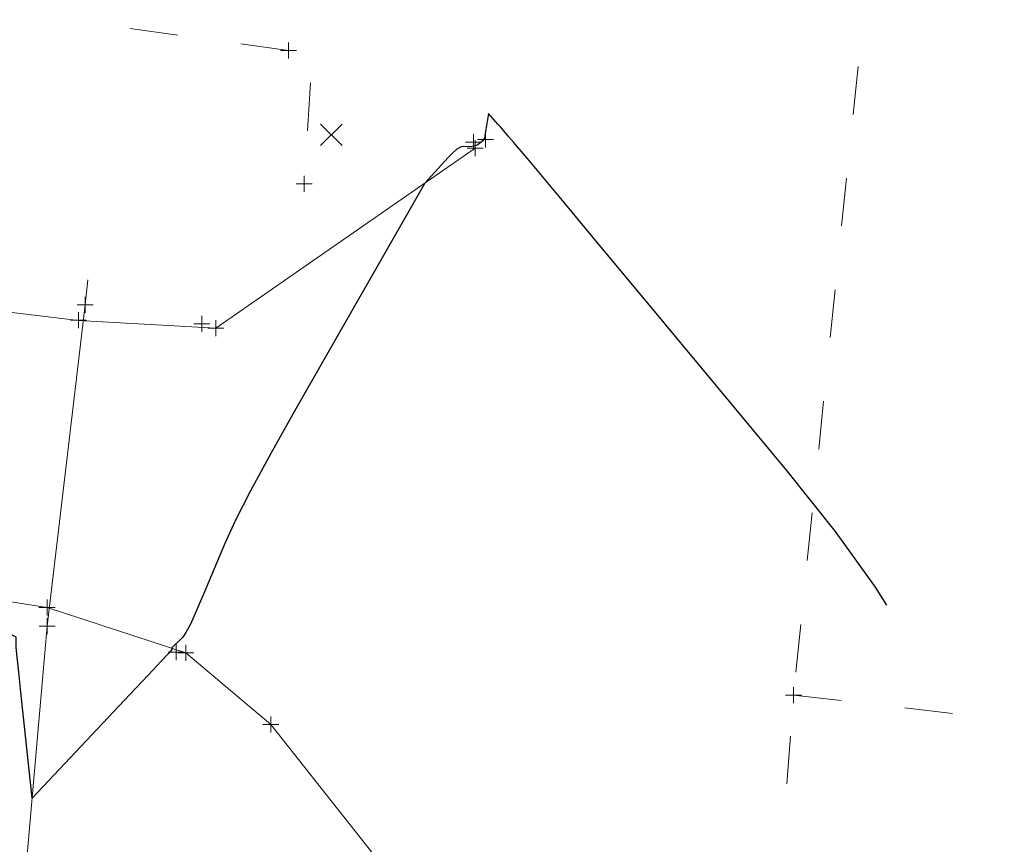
# Model space of a CAD drawing. Extents: x 1620613 to 1693141, y 557269 to 607790.
# Tile 22 of 256: x 1620900 to 1620931, y 607196 to 607222. Entities that reach past the tile are written whole.
import ezdxf

# ---------------------------------------------------------------- set-up
doc = ezdxf.new("R2010")
doc.units = 0
doc.header["$LTSCALE"] = 10
doc.header["$MEASUREMENT"] = 0
for name, pattern in [('DGN Style 1', [4.415544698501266, 0.007346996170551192, -4.408197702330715]), ('DGN Style 3', [10.28579463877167, 7.346996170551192, -2.938798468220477]), ('DGN Style 4', [11.762540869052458, 5.877596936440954, -2.938798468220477, 0.007346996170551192, -2.938798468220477]), ('DGN Style 5', [5.142897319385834, 2.204098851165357, -2.938798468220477])]:
    doc.linetypes.add(name, pattern=pattern)
for name, color, linetype, lineweight in [('DT_X_Contour_Major', 132, 'DGN Style 3', 30), ('DT_X_Contour_Minor', 136, 'DGN Style 3', 0), ('PV_X_COP', 4, 'DGN Style 4', 0), ('PV_X_Curb', 120, 'DGN Style 1', 0), ('PV_X_Driveway', 7, 'DGN Style 5', 0), ('PV_X_Walk', 120, 'DGN Style 5', 0), ('SV_X_Random_Point (Construction)', 7, 'Continuous', 0), ('UT_X_Gas', 2, 'Continuous', 0), ('UT_X_Water', 133, 'Continuous', 0)]:
    doc.layers.add(name, color=color, linetype=linetype, lineweight=lineweight)
doc.layers.add('PM_X_Surveyed_Line', color=1, linetype='Continuous', lineweight=30, plot=False)
doc.layers.add('SV_X_Shot_Marker (Construction)', color=2, linetype='Continuous', lineweight=0, transparency=0.5)

# ---------------------------------------------------------------- blocks, each defined once
blk = doc.blocks.new('SVPT_468')
at = {"layer": 'SV_X_Shot_Marker (Construction)', "transparency": 33554495}
for p, q in [((-0.02499999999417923, 0), (0.02499999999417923, 0)), ((0, 0.02500000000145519), (0, -0.02500000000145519))]:
    blk.add_line(p, q, dxfattribs=at)
blk.add_point((0, 0), dxfattribs=at)
blk = doc.blocks.new('SVPT_469')
at = {"layer": 'SV_X_Shot_Marker (Construction)', "transparency": 33554495}
for p, q in [((-0.02499999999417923, 7.275957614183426e-12), (0.02500000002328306, 7.275957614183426e-12)), ((0, 0.02500000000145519), (0, -0.02499999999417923))]:
    blk.add_line(p, q, dxfattribs=at)
blk.add_point((0, 7.275957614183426e-12), dxfattribs=at)
blk = doc.blocks.new('SVPT_470')
at = {"layer": 'SV_X_Shot_Marker (Construction)', "transparency": 33554495}
for p, q in [((-0.02499999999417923, 0), (0.02499999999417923, 0)), ((0, 0.02500000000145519), (0, -0.02499999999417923))]:
    blk.add_line(p, q, dxfattribs=at)
blk.add_point((0, 0), dxfattribs=at)
blk = doc.blocks.new('SVPT_471')
at = {"layer": 'SV_X_Shot_Marker (Construction)', "transparency": 33554495}
for p, q in [((-0.02499999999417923, 0), (0.02500000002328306, 0)), ((0, 0.02500000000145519), (0, -0.02500000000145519))]:
    blk.add_line(p, q, dxfattribs=at)
blk.add_point((0, 0), dxfattribs=at)
blk = doc.blocks.new('SVPT_474')
at = {"layer": 'SV_X_Shot_Marker (Construction)', "transparency": 33554495}
for p, q in [((-0.02499999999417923, 0), (0.02499999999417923, 0)), ((0, 0.02500000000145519), (0, -0.02500000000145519))]:
    blk.add_line(p, q, dxfattribs=at)
blk.add_point((0, 0), dxfattribs=at)
blk = doc.blocks.new('SVPT_475')
at = {"layer": 'SV_X_Shot_Marker (Construction)', "transparency": 33554495}
for p, q in [((2.91038304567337e-11, 0.02499999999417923), (2.91038304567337e-11, -0.02500000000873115)), ((-0.0249999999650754, -7.275957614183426e-12), (0.02500000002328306, -7.275957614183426e-12))]:
    blk.add_line(p, q, dxfattribs=at)
blk.add_point((2.91038304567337e-11, -7.275957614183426e-12), dxfattribs=at)
blk = doc.blocks.new('SVPT_533')
at = {"layer": 'SV_X_Shot_Marker (Construction)', "transparency": 33554495}
for p, q in [((0, 0.02499999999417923), (0, -0.02500000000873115)), ((-0.02499999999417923, -7.275957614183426e-12), (0.02499999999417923, -7.275957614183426e-12))]:
    blk.add_line(p, q, dxfattribs=at)
blk.add_point((0, -7.275957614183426e-12), dxfattribs=at)
blk = doc.blocks.new('SVPT_534')
at = {"layer": 'SV_X_Shot_Marker (Construction)', "transparency": 33554495}
for p, q in [((-0.02499999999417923, 7.275957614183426e-12), (0.02499999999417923, 7.275957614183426e-12)), ((0, 0.02500000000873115), (0, -0.02499999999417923))]:
    blk.add_line(p, q, dxfattribs=at)
blk.add_point((0, 7.275957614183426e-12), dxfattribs=at)
blk = doc.blocks.new('SVPT_535')
at = {"layer": 'SV_X_Shot_Marker (Construction)', "transparency": 33554495}
for p, q in [((-0.02499999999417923, 0), (0.02499999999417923, 0)), ((0, 0.02499999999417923), (0, -0.02500000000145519))]:
    blk.add_line(p, q, dxfattribs=at)
blk.add_point((0, 0), dxfattribs=at)
blk = doc.blocks.new('SVPT_537')
at = {"layer": 'SV_X_Shot_Marker (Construction)', "transparency": 33554495}
for p, q in [((-0.02499999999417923, 0), (0.02499999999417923, 0)), ((0, 0.02500000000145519), (0, -0.02500000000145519))]:
    blk.add_line(p, q, dxfattribs=at)
blk.add_point((0, 0), dxfattribs=at)
blk = doc.blocks.new('SVPT_538')
at = {"layer": 'SV_X_Shot_Marker (Construction)', "transparency": 33554495}
for p, q in [((-0.02499999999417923, 0), (0.02499999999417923, 0)), ((0, 0.02500000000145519), (0, -0.02500000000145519))]:
    blk.add_line(p, q, dxfattribs=at)
blk.add_point((0, 0), dxfattribs=at)
blk = doc.blocks.new('SVPT_539')
at = {"layer": 'SV_X_Shot_Marker (Construction)', "transparency": 33554495}
for p, q in [((0, 0.02499999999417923), (0, -0.02500000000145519)), ((-0.02500000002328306, -7.275957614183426e-12), (0.02499999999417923, -7.275957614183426e-12))]:
    blk.add_line(p, q, dxfattribs=at)
blk.add_point((0, -7.275957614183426e-12), dxfattribs=at)
blk = doc.blocks.new('X_79')
at = {"layer": 'SV_X_Random_Point (Construction)', "color": 7, "linetype": 'Continuous', "lineweight": 0, "transparency": 33554559}
for p, q in [((-0.03333333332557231, -0.03337499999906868), (0.03333333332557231, 0.03337499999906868)), ((-0.03333333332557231, 0.03337499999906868), (0.03333333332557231, -0.03337499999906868))]:
    blk.add_line(p, q, dxfattribs=at)
blk = doc.blocks.new('*U1004')
at = {"layer": 'DT_X_Contour_Major', "elevation": 3.400041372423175, "flags": 128}
blk.add_lwpolyline([(-73.4760161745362, -201.5422360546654), (-73.43903331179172, -200.6457492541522), (-73.4320247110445, -200.4770981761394), (-73.42684870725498, -200.3553535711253), (-73.42350529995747, -200.280515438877), (-73.42199448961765, -200.252583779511), (-73.42040912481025, -200.2406413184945), (-73.41978172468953, -200.2355654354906), (-73.41908854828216, -200.2292946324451), (-73.41832959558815, -200.2218289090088), (-73.4152178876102, -200.1884799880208), (-73.41520410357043, -200.1695437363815), (-73.41687798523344, -200.1312511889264), (-73.42023953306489, -200.0736023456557), (-73.42528874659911, -199.9965972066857), (-73.44100353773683, -199.7654417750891), (-73.40739895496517, -199.2337357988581), (-73.29479911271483, -197.8119844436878), (-73.10320401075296, -195.5001877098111), (-72.8326136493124, -192.2983455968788), (-72.00571233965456, -182.5733727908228), (-71.7352939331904, -179.3613628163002), (-71.54421469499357, -177.0190624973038), (-71.43247462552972, -175.5464718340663), (-71.40007372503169, -174.9435908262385), (-71.41945688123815, -174.4955210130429), (-71.52356855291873, -173.944277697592), (-71.82136620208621, -172.6266001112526), (-72.31284982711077, -170.5424882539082), (-72.99801942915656, -167.6919421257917), (-76.6474115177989, -152.6010468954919), (-76.59790643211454, -151.8556734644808), (-76.58681452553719, -151.6946071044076), (-76.57475527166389, -151.5308537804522), (-76.56172866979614, -151.3644134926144), (-76.54773472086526, -151.1952862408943), (-76.50912772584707, -150.7406976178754), (-76.4911526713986, -150.5141113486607), (-76.4661827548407, -150.1752940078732), (-76.43421797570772, -149.7242455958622), (-76.39525833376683, -149.1609661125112), (-76.28203947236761, -147.509246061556), (-76.24170926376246, -146.9212052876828), (-76.20563278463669, -146.3958730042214), (-76.17381003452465, -145.9332492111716), (-76.14624101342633, -145.5333339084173), (-76.02751095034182, -143.8133823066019), (-77.42951005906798, -144.6775213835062), (-77.76622471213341, -144.8628991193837), (-78.17551191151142, -145.0486870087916), (-78.65737165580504, -145.2348850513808), (-79.2118039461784, -145.4214932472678), (-80.78705344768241, -145.9196619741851), (-81.4317309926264, -146.2671483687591), (-82.18432650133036, -146.9359810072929), (-83.04483997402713, -147.9261598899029), (-84.0132714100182, -149.2376850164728), (-86.73964585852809, -153.1635470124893), (-87.70090387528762, -154.5591397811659), (-88.53989709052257, -155.8015215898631), (-89.25662550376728, -156.8906924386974), (-89.85108911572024, -157.826652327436), (-91.27330567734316, -160.1182640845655), (-91.81985391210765, -161.0357988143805), (-92.39283619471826, -162.0696941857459), (-92.99225252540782, -163.2199501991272), (-93.61810290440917, -164.4865668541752), (-96.60041745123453, -170.668952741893), (-99.37484135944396, -164.4588539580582), (-100.1007688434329, -163.0467818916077), (-101.0895124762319, -161.4720365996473), (-102.3410722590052, -159.7346180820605), (-103.8554481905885, -157.8345263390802), (-108.2442055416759, -152.5507173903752), (-109.7069847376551, -150.7903302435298), (-110.8037543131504, -149.4720255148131), (-111.5345142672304, -148.595803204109), (-111.8992646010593, -148.1616633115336), (-112.3839193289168, -147.5934001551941), (-112.5508237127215, -147.3980794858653), (-112.688045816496, -147.2383148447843), (-112.795585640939, -147.1141062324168), (-112.8734431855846, -147.0254536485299), (-113.167519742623, -146.6947056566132), (-113.2178049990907, -147.0028580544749), (-113.2282581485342, -147.067723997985), (-113.2380667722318, -147.1302565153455), (-113.2472308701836, -147.1904556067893), (-113.2557504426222, -147.2483212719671), (-113.2776099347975, -147.399518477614), (-113.2903491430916, -147.4532872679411), (-113.3121721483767, -147.5011957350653), (-113.3430789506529, -147.543243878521), (-113.38306954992, -147.5794316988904), (-113.5018228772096, -147.6681187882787), (-113.5505775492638, -147.697061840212), (-113.6077765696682, -147.7173756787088), (-113.6734199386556, -147.7290603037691), (-113.7475076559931, -147.7321157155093), (-113.9563340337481, -147.7287578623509), (-114.0443558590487, -147.7490850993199), (-114.1518015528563, -147.8125852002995), (-114.2786711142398, -147.9192581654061), (-114.4249645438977, -148.0691039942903), (-115.1529895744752, -148.8691212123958), (-119.1780144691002, -155.9127798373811), (-119.9636960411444, -157.3075836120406), (-120.5957300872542, -158.4732840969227), (-121.0741166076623, -159.4098812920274), (-121.3988556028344, -160.1173751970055), (-122.0599628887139, -161.6985545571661), (-122.2862834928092, -162.2267255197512), (-122.4694148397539, -162.6253538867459), (-122.6093569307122, -162.8944396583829), (-122.7061097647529, -163.0339828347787), (-123.0568480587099, -163.3829182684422), (-123.0510603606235, -163.4252787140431), (-123.1317196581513, -163.5197417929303), (-123.3761779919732, -163.7849765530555), (-123.7844353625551, -164.2209829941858), (-124.3564917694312, -164.8277611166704), (-127.4082860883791, -168.0578596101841), (-127.7609887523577, -164.7567381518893), (-127.8269915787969, -164.1294293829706), (-127.8738417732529, -163.6622694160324), (-127.901539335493, -163.3552582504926), (-127.9100842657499, -163.2083958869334), (-127.907333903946, -163.0302946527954), (-128.121975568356, -162.9258233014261), (-128.767963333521, -162.7459851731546), (-129.8452971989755, -162.4907802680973), (-131.3539771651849, -162.1602085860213), (-135.9522518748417, -161.1781950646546), (-137.4711683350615, -160.8537796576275), (-138.5792116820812, -160.6170435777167), (-139.2763819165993, -160.4679868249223), (-139.5626790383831, -160.4066093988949), (-139.7783072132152, -160.359842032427), (-139.8524310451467, -160.3685469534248), (-139.9130814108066, -160.4297372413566), (-139.9602583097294, -160.5434128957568), (-139.9939617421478, -160.7095739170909), (-140.119806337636, -161.6074578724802)], dxfattribs=at)
at = {"layer": 'DT_X_Contour_Minor', "transparency": 33554559, "elevation": 3.800041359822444, "flags": 128}
blk.add_lwpolyline([(28.24978365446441, -11.89785674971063), (22.86334920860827, -12.07770801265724), (21.97651977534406, -12.27239099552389), (21.62450338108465, -12.77936083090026), (21.80730002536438, -13.598617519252), (22.52490970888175, -14.73016106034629), (25.1516195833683, -18.16399297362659), (26.02630815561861, -19.44707481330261), (26.68034146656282, -20.72094639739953), (27.11371951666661, -21.98560772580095), (27.32644230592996, -23.24105879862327), (27.59949606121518, -26.57664798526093), (27.65809658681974, -27.59918054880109), (27.62910784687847, -28.16508634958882), (27.51252984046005, -28.2743653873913), (27.3083625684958, -27.92701766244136), (26.15120701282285, -25.24059916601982), (23.59789629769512, -28.35855566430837), (23.14038703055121, -29.00087555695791), (22.86213524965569, -29.591568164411), (22.76314095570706, -30.13063348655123), (22.84340414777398, -30.61807152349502), (23.29644930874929, -31.84906990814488), (23.44788336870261, -32.49189200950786), (23.56240167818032, -33.49710952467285), (23.64000423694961, -34.86472245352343), (23.68069104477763, -36.59473079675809), (23.73996819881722, -41.69128026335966), (23.71580356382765, -43.38336406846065), (23.59885179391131, -44.63720338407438), (23.38911288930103, -45.45279820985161), (23.08658684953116, -45.83014854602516), (22.15613456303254, -46.25209012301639), (21.61765099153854, -46.36631558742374), (20.7000394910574, -46.39253579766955), (19.40330006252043, -46.3307507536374), (17.72743270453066, -46.18096045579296), (12.75294917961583, -45.66417932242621), (11.01480717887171, -45.46739475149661), (9.531243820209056, -45.26462688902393), (8.302259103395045, -45.0558757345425), (7.327853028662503, -44.84114128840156), (5.068875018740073, -44.26053837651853), (4.131816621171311, -44.0279134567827), (3.014874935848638, -43.76549088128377), (1.718049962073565, -43.47327065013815), (0.2413417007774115, -43.15125276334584), (-3.936391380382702, -42.25280819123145), (-5.364580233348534, -41.91397549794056), (-6.515846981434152, -41.57131084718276), (-7.390191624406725, -41.22481423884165), (-7.987614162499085, -40.87448567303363), (-9.21151145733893, -39.93516688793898), (-9.627034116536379, -39.47450864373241), (-9.95567912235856, -38.79702300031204), (-10.19744647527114, -37.90270995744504), (-10.35233617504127, -36.79156951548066), (-10.64953850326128, -33.5394251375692), (-10.81630435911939, -32.36372557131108), (-11.09370018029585, -31.27573515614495), (-11.48172596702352, -30.2754538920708), (-11.98038171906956, -29.36288177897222), (-13.45763701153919, -27.04630167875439), (-14.02591602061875, -26.20894515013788), (-14.62281157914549, -25.43431063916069), (-15.24832368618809, -24.72239814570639), (-15.90245234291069, -24.07320766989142), (-17.68495082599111, -22.42566242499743), (-18.41753175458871, -21.8377841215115), (-19.27840067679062, -21.30980814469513), (-20.26755759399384, -20.84173449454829), (-21.38500250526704, -20.43356317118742), (-24.5359062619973, -19.42497607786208), (-25.69076953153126, -19.16844045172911), (-26.79218152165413, -19.1552738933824), (-27.84014223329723, -19.38547640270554), (-28.83465166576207, -19.85904797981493), (-31.41540844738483, -21.44639760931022), (-32.32730300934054, -21.87220504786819), (-33.12741910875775, -21.95911514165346), (-33.81575674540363, -21.70712789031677), (-34.39231591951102, -21.11624329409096), (-36.82210898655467, -17.56802137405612), (-42.45399382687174, -21.9104979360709), (-43.51533230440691, -22.72379804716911), (-44.28568280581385, -23.30263699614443), (-44.76504533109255, -23.64701478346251), (-44.95341988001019, -23.75693140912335), (-45.06776804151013, -23.73742752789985), (-45.12880582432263, -23.74054854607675), (-45.22615805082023, -23.76453951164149), (-45.35982472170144, -23.80940042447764), (-45.52980583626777, -23.87513128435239), (-46.03150806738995, -24.07824017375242), (-46.21381952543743, -24.13396003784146), (-46.38447722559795, -24.14878796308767), (-46.54348116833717, -24.12272394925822), (-46.69083135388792, -24.05576799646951), (-47.06822683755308, -23.822696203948), (-47.21019601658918, -23.74020934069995), (-47.35305694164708, -23.66755259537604), (-47.49680961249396, -23.60472596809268), (-47.64145402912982, -23.55172945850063), (-48.31854204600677, -23.32734935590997), (-48.0902952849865, -23.12837218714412), (-48.0494979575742, -23.0902991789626), (-48.02492601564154, -23.06135608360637), (-48.01657945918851, -23.04154290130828), (-48.02445828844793, -23.0308596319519), (-48.09908539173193, -23.00230750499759), (-48.49633784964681, -22.6306654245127), (-48.59182647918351, -22.57054351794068), (-48.70804131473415, -22.54945297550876), (-48.84498235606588, -22.56739379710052), (-49.00264960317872, -22.62436598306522), (-49.45073053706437, -22.82833363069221), (-49.60062122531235, -22.89416058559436), (-49.71423258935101, -22.9386657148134), (-49.79156462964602, -22.96184901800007), (-49.83261734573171, -22.96371049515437), (-49.89371882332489, -22.94024533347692), (-49.91694637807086, -22.93172894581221), (-49.94080293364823, -22.92377865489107), (-49.96528849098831, -22.91639446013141), (-49.9904030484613, -22.90957636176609), (-50.05821387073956, -22.89214956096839), (-50.08348832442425, -22.87919501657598), (-50.10845356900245, -22.85340148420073), (-50.13310960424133, -22.81476896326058), (-50.15745642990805, -22.763297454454), (-50.27035346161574, -22.49313943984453), (-49.97261926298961, -22.30868587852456), (-49.92926480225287, -22.28013763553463), (-49.92680179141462, -22.27354443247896), (-49.96523023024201, -22.28890626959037), (-50.04455011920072, -22.32622314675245), (-50.31059175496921, -22.45500820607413), (-50.43274349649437, -22.51420105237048), (-50.59966749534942, -22.59519079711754), (-50.8113637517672, -22.69797743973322), (-51.06783226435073, -22.82256098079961), (-51.81144464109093, -23.18384628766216), (-52.05579106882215, -23.30107908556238), (-52.23112106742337, -23.38181349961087), (-52.33743463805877, -23.42604952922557), (-52.37473178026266, -23.43378717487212), (-52.38216892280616, -23.40575638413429), (-52.40523163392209, -23.40602097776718), (-52.46884191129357, -23.42783785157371), (-52.57299975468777, -23.47120700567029), (-52.71770516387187, -23.53612843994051), (-53.15764967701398, -23.73798863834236), (-53.36729878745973, -23.83685586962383), (-53.6662877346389, -23.98206241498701), (-54.05461651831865, -24.17360827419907), (-54.53228513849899, -24.41149344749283), (-55.92518790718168, -25.10763966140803), (-56.38965126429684, -25.33962136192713), (-56.73836425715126, -25.51345680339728), (-56.97132688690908, -25.62914598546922), (-57.08853915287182, -25.6866889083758), (-57.24677137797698, -25.7626083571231), (-57.33013179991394, -25.80180758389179), (-57.46153889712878, -25.86246567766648), (-57.64099267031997, -25.94458263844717), (-57.86849311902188, -26.04815846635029), (-58.53922321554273, -26.3529724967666), (-59.1091752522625, -26.60902478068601), (-60.31598379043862, -27.14857110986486), (-62.15964883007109, -27.97161148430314), (-64.64017037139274, -29.07814590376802), (-72.10403648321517, -32.40689641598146), (-74.58883991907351, -33.51525025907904), (-76.44535064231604, -34.34374890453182), (-77.67356865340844, -34.89239235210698), (-78.27349395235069, -35.16118060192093), (-79.03557113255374, -35.50480900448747), (-79.35219063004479, -35.64765909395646), (-79.73049123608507, -35.81848806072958), (-80.17047295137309, -36.01729590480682), (-80.67213577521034, -36.24408262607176), (-82.09214478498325, -36.88615238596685), (-82.90918511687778, -37.25340603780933), (-84.2952993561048, -37.87361467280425), (-86.25048750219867, -38.74677829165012), (-88.77474955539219, -39.87289689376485), (-96.2648802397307, -43.21315314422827), (-98.77030293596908, -44.33018146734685), (-100.6689730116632, -45.17607424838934), (-101.960890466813, -45.75083148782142), (-102.64605530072, -46.05445318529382), (-103.6641580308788, -46.50259698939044), (-104.1172223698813, -46.70271404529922), (-104.7128383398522, -46.96695735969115), (-105.4510059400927, -47.29532693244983), (-106.3317251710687, -47.68782276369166), (-108.8703786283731, -48.81997999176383), (-109.7963157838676, -49.23430425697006), (-110.670137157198, -49.62815913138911), (-111.4918427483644, -50.00154461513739), (-112.2614325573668, -50.35446070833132), (-114.2441843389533, -51.26827776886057), (-114.9194182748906, -51.57855367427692), (-115.4580562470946, -51.82401859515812), (-115.8600982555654, -52.00467253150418), (-116.1255442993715, -52.1205154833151), (-116.6512724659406, -52.34301537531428), (-116.8241110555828, -52.41655107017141), (-116.9483306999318, -52.47028323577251), (-117.0239313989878, -52.50421187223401), (-117.0509131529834, -52.51833697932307), (-117.0580392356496, -52.5295992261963), (-117.0933335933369, -52.54762731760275), (-117.1938721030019, -52.59326490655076), (-117.3596547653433, -52.66651199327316), (-117.5906815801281, -52.76736857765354), (-118.2937452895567, -53.07313213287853), (-118.5278094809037, -53.17494733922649), (-118.7027042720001, -53.25107029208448), (-118.8184296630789, -53.30150099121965), (-118.8749856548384, -53.32623943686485), (-119.0008516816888, -53.38173692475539), (-118.7962407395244, -54.09983085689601), (-118.7554949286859, -54.24176001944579), (-118.7209479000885, -54.3597929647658), (-118.6925996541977, -54.45392969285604), (-118.6704501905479, -54.52417020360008), (-118.5815498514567, -54.79620141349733), (-118.5276829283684, -54.81125057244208), (-118.5216346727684, -54.81651493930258), (-118.5265757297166, -54.82585839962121), (-118.5425060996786, -54.83928095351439), (-118.5694257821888, -54.85678260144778), (-118.7206926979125, -54.94797484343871), (-119.0238139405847, -56.16945830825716), (-119.1028068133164, -56.41526786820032), (-119.2098763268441, -56.62920363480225), (-119.3450224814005, -56.81126560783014), (-119.5082452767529, -56.96145378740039), (-119.9809415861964, -57.31945720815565), (-120.2034578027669, -57.48356342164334), (-120.516484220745, -57.70737949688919), (-120.9200208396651, -57.99090543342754), (-121.4140676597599, -58.33414123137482), (-123.9308099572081, -60.0752312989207), (-124.656740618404, -63.26802976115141), (-124.9255666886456, -64.05784303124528), (-125.4209317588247, -65.058940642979), (-126.1428358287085, -66.27132259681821), (-127.0912788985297, -67.69498889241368), (-129.922512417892, -71.77314480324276), (-130.8538291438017, -73.1133836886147), (-131.5243541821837, -74.07548341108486), (-131.9340875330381, -74.65944397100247), (-132.083029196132, -74.86526536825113), (-132.1324847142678, -74.9099368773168), (-132.4467015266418, -75.06472035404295), (-133.3522603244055, -75.49556715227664), (-134.8491611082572, -76.2024772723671), (-136.9374038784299, -77.18545071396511), (-143.2945072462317, -80.17479765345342), (-145.3844321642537, -81.1585427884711), (-146.8863793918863, -81.86776798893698), (-147.8003489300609, -82.30247325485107), (-148.1263407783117, -82.46265858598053), (-148.2116821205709, -82.52379288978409), (-148.3210408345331, -82.56491418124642), (-148.5851109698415, -82.64242732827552), (-149.0038925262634, -82.75633233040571), (-149.5773855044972, -82.90662918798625), (-151.3129820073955, -83.355943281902), (-151.8877605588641, -83.50690744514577), (-152.310398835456, -83.62281436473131), (-152.5808968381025, -83.70366404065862), (-152.6992545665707, -83.74945647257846), (-152.812021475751, -83.82482663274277), (-153.4607470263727, -83.87089206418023), (-155.322348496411, -83.95256073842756), (-158.3968258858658, -84.06983265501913), (-162.6841791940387, -84.22270781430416), (-185.5218717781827, -85.01919945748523), (-185.8662228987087, -85.14023793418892), (-185.9430117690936, -85.16961978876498), (-186.02579932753, -85.20589171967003), (-186.1145855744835, -85.2490537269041), (-186.209370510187, -85.29910581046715), (-186.6656971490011, -85.54875904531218), (-182.8548385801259, -90.02621798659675), (-181.2783123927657, -91.62925206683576), (-178.1819589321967, -94.5194433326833), (-173.5657781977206, -98.69679178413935), (-167.4297701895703, -104.1612974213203), (-149.0406458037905, -120.4495220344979), (-142.9766021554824, -125.9268058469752), (-138.5763144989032, -130.1424888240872), (-135.8397828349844, -133.0965709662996), (-134.7670071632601, -134.7890522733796), (-134.1246133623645, -137.6202013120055), (-133.9249891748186, -138.6819036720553), (-133.8079119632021, -139.7436489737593), (-133.7733817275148, -140.8054372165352), (-133.8213984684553, -141.8672684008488), (-134.0595057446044, -144.6988754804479), (-134.1087534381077, -145.6175454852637), (-134.07791606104, -146.2498501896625), (-133.9669936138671, -146.5957895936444), (-133.7759860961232, -146.6553636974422), (-133.1598526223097, -146.432407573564), (-132.8521315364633, -146.429776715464), (-132.3910683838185, -146.5891012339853), (-131.776663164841, -146.9103811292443), (-131.008915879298, -147.3936164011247), (-128.7571336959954, -148.8981842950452), (-127.9841523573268, -149.1872926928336), (-127.3540449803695, -148.9261919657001), (-126.8668115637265, -148.1148821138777), (-126.5224521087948, -146.753363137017), (-125.7946588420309, -142.3890336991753), (-125.5548918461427, -140.9535478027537), (-125.381435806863, -139.9203371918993), (-125.2742907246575, -139.2894018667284), (-125.2334565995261, -139.0607418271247), (-125.2129802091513, -138.9873487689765), (-125.194483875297, -138.9230736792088), (-125.1543521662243, -138.7852932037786), (-125.0925850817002, -138.5740073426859), (-125.0091826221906, -138.2892160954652), (-124.7579288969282, -137.4317655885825), (-124.6573424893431, -137.0833614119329), (-124.5440235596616, -136.6812367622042), (-124.4179721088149, -136.2253916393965), (-124.2791881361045, -135.7158260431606), (-123.6018203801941, -133.2125054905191), (-122.0826684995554, -134.5748893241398), (-121.6642793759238, -134.8150147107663), (-121.0601770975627, -134.9515120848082), (-120.2703616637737, -134.9843814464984), (-119.294833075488, -134.9136227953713), (-116.4458059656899, -134.5867623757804), (-115.4661576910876, -134.400821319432), (-114.6639832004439, -134.0881434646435), (-114.0392824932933, -133.6487288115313), (-113.5920555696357, -133.0825773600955), (-111.9191020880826, -130.1448180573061), (-111.4743585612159, -127.3931403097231), (-111.3784358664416, -126.794471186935), (-111.2812721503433, -126.17775428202), (-111.1828674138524, -125.542989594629), (-111.0832216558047, -124.8901771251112), (-110.6153124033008, -121.8016074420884), (-100.0390838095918, -130.8066416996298), (-98.04383508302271, -132.5088135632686), (-96.59075830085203, -133.7560287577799), (-95.67985346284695, -134.5482872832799), (-95.3111205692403, -134.885589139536), (-95.05072877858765, -135.1784518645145), (-94.93797481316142, -135.3065721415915), (-94.79500675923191, -135.4712859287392), (-94.62182461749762, -135.6725932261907), (-94.41842838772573, -135.9104940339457), (-93.39874644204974, -137.1060826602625), (-92.53123992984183, -135.8569105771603), (-92.3621146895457, -135.6206453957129), (-92.22652747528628, -135.4472093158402), (-92.12447828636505, -135.336602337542), (-92.05596712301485, -135.2888244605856), (-91.91798805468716, -135.2451889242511), (-91.53946119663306, -135.02546682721), (-90.50736492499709, -134.3990271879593), (-88.8216992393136, -133.3658700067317), (-86.48246413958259, -131.9259952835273), (-74.04103837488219, -124.2575723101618), (-74.08042687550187, -124.8281633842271), (-73.97538701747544, -125.103124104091), (-73.64338665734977, -125.6834672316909), (-73.0844257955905, -126.5691927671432), (-72.298504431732, -127.7603007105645), (-69.9001001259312, -131.3437651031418), (-69.08878732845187, -132.5439915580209), (-68.45365216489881, -133.4570726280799), (-67.99469463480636, -134.0830083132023), (-67.71191473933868, -134.4217986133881), (-66.80335637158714, -135.3328141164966)], dxfattribs=at)
blk = doc.blocks.new('SVPT_1000')
at = {"layer": 'SV_X_Shot_Marker (Construction)', "transparency": 33554495}
for p, q in [((-0.02499999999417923, 0), (0.02499999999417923, 0)), ((0, 0.02499999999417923), (0, -0.02500000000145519))]:
    blk.add_line(p, q, dxfattribs=at)
blk.add_point((0, 0), dxfattribs=at)
blk = doc.blocks.new('SVPT_1001')
at = {"layer": 'SV_X_Shot_Marker (Construction)', "transparency": 33554495}
for p, q in [((-0.02499999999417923, 0), (0.02499999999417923, 0)), ((0, 0.02499999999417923), (0, -0.02500000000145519))]:
    blk.add_line(p, q, dxfattribs=at)
blk.add_point((0, 0), dxfattribs=at)
blk = doc.blocks.new('SVPT_1040')
at = {"layer": 'SV_X_Shot_Marker (Construction)', "transparency": 33554495}
for p, q in [((-0.02499999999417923, 0), (0.02499999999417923, 0)), ((0, 0.02499999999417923), (0, -0.02500000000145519))]:
    blk.add_line(p, q, dxfattribs=at)
blk.add_point((0, 0), dxfattribs=at)
blk = doc.blocks.new('SVPT_1055')
at = {"layer": 'SV_X_Shot_Marker (Construction)', "transparency": 33554495}
for p, q in [((-0.02499999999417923, 0), (0.02500000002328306, 0)), ((0, 0.02500000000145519), (0, -0.02500000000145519))]:
    blk.add_line(p, q, dxfattribs=at)
blk.add_point((0, 0), dxfattribs=at)

msp = doc.modelspace()

# ---------------------------------------------------------------- linework, layer by layer
at = {"layer": 'PM_X_Surveyed_Line', "extrusion": (0.6531616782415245, -0.06409822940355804, 0.7545006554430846), "elevation": 1020605.513725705, "flags": 128}
msp.add_lwpolyline([(762734.4415175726, -1171709.344861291), (762710.2611747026, -1171710.17158229), (762685.4787779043, -1171710.479763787), (762663.8953154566, -1171710.578337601), (762641.1573022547, -1171711.145301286), (762616.6546980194, -1171711.478034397), (762591.303088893, -1171711.485589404), (762566.3056551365, -1171711.534400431), (762541.6559533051, -1171711.578955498), (762518.3574970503, -1171711.385161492), (762489.3354896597, -1171710.837168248)], dxfattribs=at)
at = {"layer": 'PV_X_COP', "extrusion": (0.7938706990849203, -0.0791484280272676, 0.6029136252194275), "elevation": 1239386.941335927, "flags": 128}
msp.add_lwpolyline([(764895.0615285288, -935300.3740026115), (764917.5906198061, -935300.8099700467), (764942.2459636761, -935301.2133780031), (764966.7853739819, -935301.2683036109), (764996.5705035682, -935301.1899899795), (765019.8871979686, -935301.0499512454), (765044.4361161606, -935300.6724676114), (765066.2855157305, -935300.2668285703), (765095.2024054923, -935299.7304273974), (765118.8510685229, -935299.4598946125), (765139.3405291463, -935299.1475559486)], dxfattribs=at)
at = {"layer": 'PV_X_Curb', "extrusion": (0.9919668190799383, -0.1008825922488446, 0.07631862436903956), "elevation": 1546716.42440947, "flags": 128}
msp.add_lwpolyline([(768201.7261914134, -117330.1680431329), (768181.3025124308, -117330.3433096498), (768169.6429030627, -117330.4975773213), (768154.9580641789, -117330.5940658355), (768144.3656965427, -117330.7749018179), (768133.1903749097, -117330.9826664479), (768112.3280519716, -117331.3500171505), (768102.2065727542, -117331.4810831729), (768078.7977253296, -117331.7795674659), (768066.1723084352, -117331.898995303), (768055.8269525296, -117331.991173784), (768039.2993659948, -117332.0540785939), (768024.1681972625, -117332.3136006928), (767982.7574225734, -117331.7588907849), (767962.2025232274, -117331.2012565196)], dxfattribs=at)
at = {"layer": 'PV_X_Curb', "extrusion": (0.8507863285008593, -0.09188708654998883, 0.5174160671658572), "elevation": 1323801.784372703, "flags": 128}
msp.add_lwpolyline([(777789.2527800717, -799198.9879779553), (777767.6686064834, -799199.3411250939), (777757.6747698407, -799199.5435244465)], dxfattribs=at)
at = {"layer": 'PV_X_Driveway', "extrusion": (-0.01212479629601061, 0.04867462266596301, 0.9987410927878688), "elevation": 10955.51635653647, "flags": 128}
msp.add_lwpolyline([(-1719623.077824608, -197115.3900022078), (-1719613.86664368, -197111.8853595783), (-1719609.7652256, -197113.1561425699), (-1719597.789106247, -197117.7144693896)], dxfattribs=at)
at = {"layer": 'PV_X_Driveway', "extrusion": (-0.008680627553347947, -0.05203934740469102, 0.9986073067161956), "elevation": -44616.34237489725, "flags": 128}
msp.add_lwpolyline([(1498915.642996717, 864467.040426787), (1498911.11517657, 864471.1454855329), (1498908.124399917, 864472.914374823), (1498903.621860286, 864473.6062335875), (1498890.436560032, 864473.4242464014)], dxfattribs=at)
at = {"layer": 'PV_X_Walk', "flags": 128}
for points, elevation in [([(1620918.982000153, 607314.6753107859), (1620917.211000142, 607296.8667107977), (1620915.525000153, 607284.3726107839), (1620915.065000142, 607282.214910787), (1620913.285000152, 607274.0197107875), (1620910.543000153, 607264.13221079), (1620907.741000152, 607255.5895107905), (1620906.833000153, 607251.9498107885), (1620903.839000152, 607226.9398107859), (1620902.312000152, 607212.666410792), (1620901.126000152, 607202.643110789), (1620900.268000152, 607192.9127107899), (1620898.299000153, 607175.109310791), (1620897.227000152, 607174.6483107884), (1620889.948000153, 607175.380310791)], 1054.555766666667), ([(1620921.507000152, 607296.5082107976), (1620919.324000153, 607284.193910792), (1620918.888000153, 607282.0920107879), (1620916.884000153, 607273.0829107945), (1620913.947000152, 607262.823310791), (1620911.631000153, 607255.0316107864), (1620911.008000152, 607252.8610107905), (1620907.809000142, 607226.9203107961), (1620905.945000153, 607212.0765107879), (1620905.143000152, 607201.8273107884), (1620904.260000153, 607192.8987107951), (1620902.383000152, 607175.017010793), (1620909.589000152, 607173.6413107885)], 1054.436815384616)]:
    msp.add_lwpolyline(points, dxfattribs=dict(at, elevation=elevation))
at = {"layer": 'UT_X_Gas', "linetype": 'Continuous'}
for p, q in [((1620905.195193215, 607221.0840120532, 1054.383437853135), (1620903.713275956, 607221.2902840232, 1054.490082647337)), ((1620908.653000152, 607220.60271079, 1054.134599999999), (1620907.171082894, 607220.80898276, 1054.2412447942)), ((1620909.343541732, 607219.5933824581, 1054.444466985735), (1620909.24695916, 607218.0966006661, 1054.426688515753))]:
    msp.add_line(p, q, dxfattribs=at)
at = {"layer": 'UT_X_Water', "linetype": 'Continuous'}
for p, q in [((1620926.427085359, 607220.1014615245, 1054.201315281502), (1620926.273819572, 607218.6094366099, 1054.182047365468)), ((1620926.06946519, 607216.620070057, 1054.156356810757), (1620925.916199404, 607215.1280451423, 1054.137088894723)), ((1620925.711845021, 607213.1386785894, 1054.111398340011), (1620925.558579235, 607211.6466536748, 1054.092130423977)), ((1620925.354224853, 607209.6572871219, 1054.066439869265), (1620925.200959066, 607208.1652622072, 1054.047171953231)), ((1620924.996604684, 607206.1758956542, 1054.02148139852), (1620924.843338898, 607204.6838707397, 1054.002213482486)), ((1620924.638984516, 607202.6945041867, 1053.976522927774), (1620924.485718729, 607201.202479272, 1053.95725501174)), ((1620924.412100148, 607200.485810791, 1053.948), (1620925.902219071, 607200.3153579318, 1053.925832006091)), ((1620927.889044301, 607200.0880874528, 1053.89627468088), (1620929.379163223, 607199.9176345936, 1053.874106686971)), ((1620924.317127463, 607199.2098640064, 1053.940103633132), (1620924.205787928, 607197.714030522, 1053.930846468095))]:
    msp.add_line(p, q, dxfattribs=at)

# ---------------------------------------------------------------- block references
at = {"layer": 'DT_X_Contour_Minor', "transparency": 33554559}
msp.add_blockref('*U1004', (1621028.060791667, 607365.3311666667, 1050.599958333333), dxfattribs=at)
at = {"layer": 'SV_X_Random_Point (Construction)', "color": 7, "linetype": 'Continuous', "lineweight": 0, "transparency": 33554559, "xscale": 10, "yscale": 10, "zscale": 10}
msp.add_blockref('X_79', (1620909.990000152, 607217.968110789, 1054.253400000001), dxfattribs=at)
at = {"layer": 'SV_X_Shot_Marker (Construction)', "transparency": 33554495, "xscale": 10, "yscale": 10, "zscale": 10}
for name, p in [('SVPT_1055', (1620908.653000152, 607220.60271079, 1054.134599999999)), ('SVPT_470', (1620914.427000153, 607217.740610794, 1054.1213)), ('SVPT_471', (1620914.799000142, 607217.825610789, 1053.9885)), ('SVPT_537', (1620914.482000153, 607217.555910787, 1053.965799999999)), ('SVPT_1040', (1620909.140000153, 607216.439010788, 1054.407)), ('SVPT_468', (1620902.312000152, 607212.666410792, 1054.234)), ('SVPT_539', (1620902.101000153, 607212.1829107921, 1054.2772)), ('SVPT_469', (1620905.945000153, 607212.0765107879, 1054.172400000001)), ('SVPT_538', (1620906.390000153, 607211.9330107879, 1054.141599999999)), ('SVPT_535', (1620901.117000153, 607203.222910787, 1054.084599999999)), ('SVPT_475', (1620901.126000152, 607202.643110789, 1054.0862)), ('SVPT_474', (1620905.143000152, 607201.8273107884, 1053.8857)), ('SVPT_534', (1620905.445000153, 607201.803610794, 1053.990400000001)), ('SVPT_1000', (1620924.412100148, 607200.485810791, 1053.948)), ('SVPT_1001', (1620924.412100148, 607200.485810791, 1053.948)), ('SVPT_533', (1620908.105000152, 607199.5729107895, 1053.8253))]:
    msp.add_blockref(name, p, dxfattribs=at)

doc.saveas('drawing.dxf')
